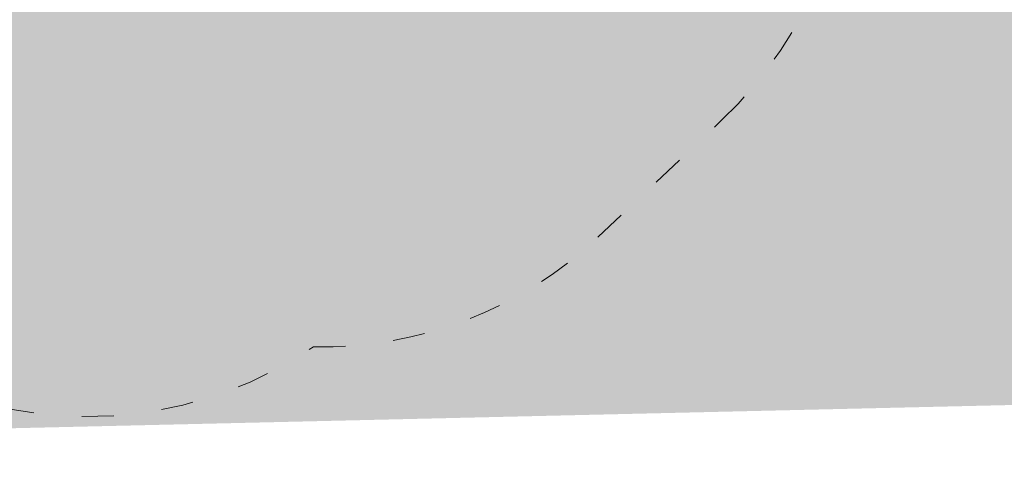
# Model space of a CAD drawing. Header units: millimetres. Extents: x 2943 to 3105, y 1618 to 1828.
# Tile 49 of 81: x 3013.34 to 3017.03, y 1752.34 to 1754.04. Entities that reach past the tile are written whole.
import ezdxf

# ---------------------------------------------------------------- set-up
doc = ezdxf.new("R2010")
doc.units = ezdxf.units.MM
doc.linetypes.add('ACAD_ISO03W100', pattern=[30, 12, -18])
for name, color, linetype, lineweight in [('1_strefa', 7, 'ACAD_ISO03W100', 13), ('1_trawa', 94, 'Continuous', 13), ('wymiary', 7, 'Continuous', 9)]:
    doc.layers.add(name, color=color, linetype=linetype, lineweight=lineweight)
picture_1 = doc.add_image_def('image1.jpg', size_in_pixel=(9921, 7015))

msp = doc.modelspace()

# ---------------------------------------------------------------- hatches: boundary and pattern name
at = {"layer": '1_trawa'}
h = msp.add_hatch(dxfattribs=at)
h.set_pattern_fill('GRASS', color=256, scale=0.02)
h.paths.add_polyline_path([(3012.9516, 1765.2524), (3017.562, 1765.3596), (3017.8582, 1752.6184), (3009.9916, 1752.4355), (3009.8348, 1759.1783), (3013.0911, 1759.254)])
h.paths.add_polyline_path([(3026.8614, 1742.3468), (3027.1036, 1730.3994), (3031.6844, 1730.6938), (3031.4259, 1734.7164), (3033.5097, 1734.7164), (3033.5097, 1737.8837), (3035.6711, 1737.8837), (3035.6711, 1742.3468)])
h.paths.add_polyline_path([(3068.0504, 1739.2147), (3068.1816, 1735.3786), (3073.5045, 1735.3786), (3073.5045, 1740.4458), (3068.0083, 1740.4458)])

# ---------------------------------------------------------------- linework, layer by layer
at = {"layer": '1_strefa', "color": 0, "ltscale": 0.01}
msp.add_lwpolyline([(3015.6724, 1757.1542), (3016.1021, 1757.5604, 0.414214), (3016.1419, 1758.974), (3015.8097, 1759.3255, 0.414214), (3014.396, 1759.3653), (3013.8845, 1758.8817, 0.268919), (3012.4201, 1758.536), (3011.8734, 1758.0192, 0.103426), (3011.3503, 1757.6977), (3010.878, 1757.2512, 0.337428), (3010.5836, 1755.4576, 0.107072), (3010.9123, 1754.9141), (3011.0242, 1754.7958, 0.184129), (3011.9866, 1754.3316, 0.217858), (3012.389, 1753.1503), (3012.507, 1753.0255, 0.368838), (3014.4439, 1752.8178, 0.197396), (3015.5078, 1753.2274), (3015.9717, 1753.666, 0.22937), (3016.4355, 1754.8884, 0.298201), (3016.1451, 1756.5056), (3015.9056, 1756.759, 0.069776)], format="xyb", close=True, dxfattribs=at)

# ---------------------------------------------------------------- pictures from other files: only their frames are drawn
at = {"layer": 'wymiary'}
image = msp.add_image(picture_1, insert=(3104.8897, 1618.2605), size_in_units=(209.9945, 148.4842), rotation=90, dxfattribs=dict(at, fade=54))
image.dxf.flags = 7

doc.saveas('drawing.dxf')
